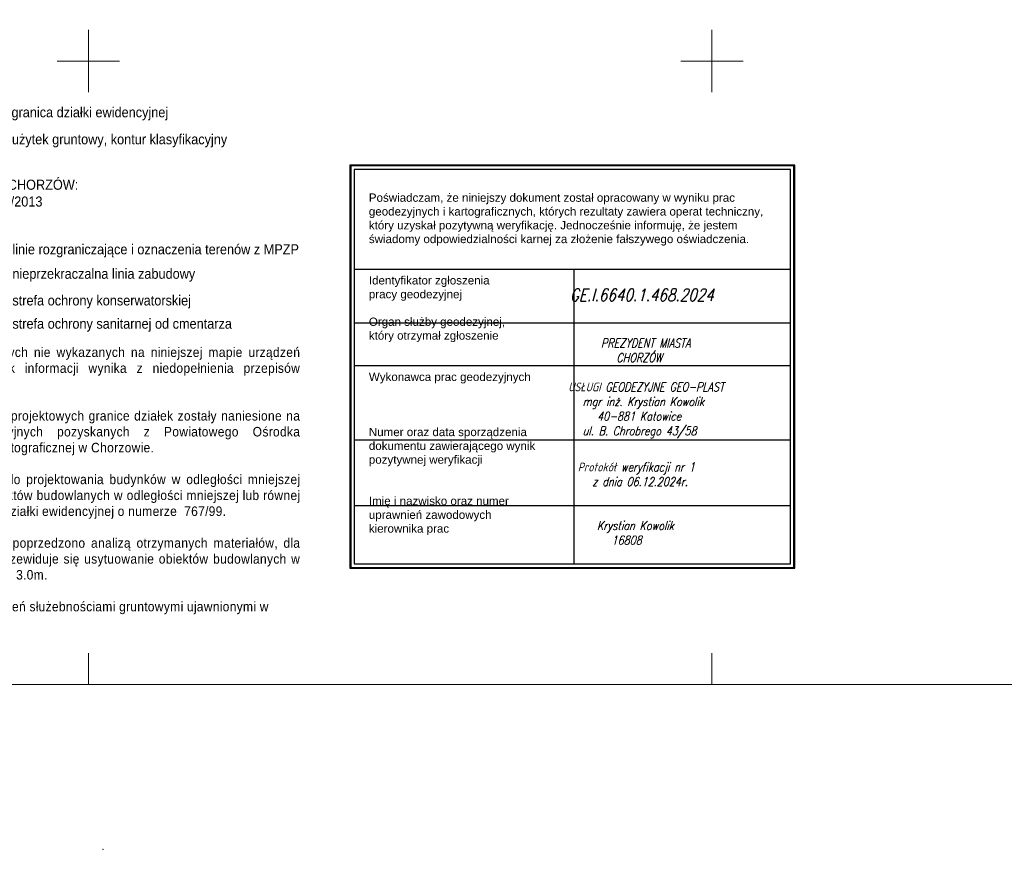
# Model space of a CAD drawing. Header units: metres. Extents: x 6567444 to 13135881, y 5574237 to 11149086.
# Tile 3 of 191: x 6567844 to 6567923, y 5574237 to 5574303. Entities that reach past the tile are written whole.
import ezdxf
from ezdxf.enums import TextEntityAlignment as Align

# ---------------------------------------------------------------- set-up
doc = ezdxf.new("R2010")
doc.units = ezdxf.units.M
doc.set_wipeout_variables(frame=1)
doc.linetypes.add('4 2', pattern=[6, 4, -2])
doc.linetypes.add('EGBK02', pattern=[4, 1.5, -0.5, 1.5, -0.5])
for name, color, linetype, lineweight in [('00_Klauzula_2020', 7, 'Continuous', 20), ('0_OPIS_MAPA', 7, 'Continuous', 20), ('EGB_DzialkaEwidencyjna', 7, 'Continuous', 18), ('MP_LINIE_REGULAC', 135, 'Continuous', 40), ('PARRA', 7, 'Continuous', 13), ('PARSI', 7, 'Continuous', 20), ('Powiaty', 7, 'Continuous', 0), ('Wymiarowanie', 7, 'Continuous', 20)]:
    doc.layers.add(name, color=color, linetype=linetype, lineweight=lineweight)
doc.layers.add('Kontury klasyfikacyjne', color=7, linetype='Continuous', lineweight=0, true_color=0x24bc24)
doc.layers.add('LINIE_KANAL', color=7, linetype='Continuous')
doc.styles.add('BDOT', font='arial.ttf', dxfattribs={"width": 0.9})
doc.styles.get("Standard").update_dxf_attribs({"font": 'arial.ttf'})
doc.linetypes.add('MPNLZ', pattern='A,6,-2,[35,msgB.shx,S=0.016,R=0,X=-1,Y=0],6', length=14)
doc.linetypes.add('MPSTO', pattern='A,5,[38,msgB.shx,S=0.1,R=180,X=0,Y=0],5', length=10)

# ---------------------------------------------------------------- blocks, each defined once
blk = doc.blocks.new('L_0_02_1')
at = {"color": 0}
blk.add_point((0, 0), dxfattribs=at)
blk = doc.blocks.new('L_0_02_2')
at = {"color": 0}
blk.add_point((0, 0), dxfattribs=at)
blk = doc.blocks.new('mzsk_3')
at = {"layer": 'PARSI', "color": 0}
for p, q in [((-5, 0), (5, 0)), ((0, -5), (0, 0))]:
    blk.add_line(p, q, dxfattribs=at)
blk = doc.blocks.new('mzsk')
at = {"layer": 'PARSI', "color": 0}
for p, q in [((0, -5), (0, 5)), ((5, 0), (-5, 0))]:
    blk.add_line(p, q, dxfattribs=at)
blk = doc.blocks.new('OPIS_2')
at = {"layer": 'EGB_DzialkaEwidencyjna', "color": 18, "linetype": 'Continuous', "lineweight": 25, "true_color": 0x000000}
blk.add_lwpolyline([(6522644.084, 5591488.507), (6522656.807, 5591488.514)], dxfattribs=at)
at = {"layer": 'Kontury klasyfikacyjne', "color": 82, "linetype": 'EGBK02', "lineweight": 25, "ltscale": 2, "true_color": 0x24bc24}
blk.add_lwpolyline([(6522644.125, 5591486.102), (6522656.849, 5591486.108)], dxfattribs=at)
at = {"layer": 'MP_LINIE_REGULAC', "lineweight": 40}
blk.add_lwpolyline([(6522644.338, 5591476.406), (6522657.088, 5591476.413)], dxfattribs=at)
at = {"layer": 'MP_LINIE_REGULAC', "linetype": 'MPNLZ', "flags": 128}
blk.add_lwpolyline([(6522644.338, 5591474.23), (6522657.088, 5591474.237)], dxfattribs=at)
at = {"layer": 'MP_LINIE_REGULAC', "linetype": '4 2', "lineweight": 40}
for points in [[(6522644.338, 5591472.003), (6522657.088, 5591472.01)], [(6522644.338, 5591469.93), (6522657.088, 5591469.936)]]:
    blk.add_lwpolyline(points, dxfattribs=at)
at = {"layer": 'MP_LINIE_REGULAC', "linetype": 'MPSTO', "flags": 128}
blk.add_lwpolyline([(6522644.338, 5591472.003), (6522657.088, 5591472.01)], dxfattribs=at)
at = {"layer": '0_OPIS_MAPA', "style": 'BDOT', "width": 0.9}
for s, p in [('OZNACZENIA', (6522639.972, 5591492.379)), ('granica działki ewidencyjnej', (6522658.543, 5591488.41)), ('użytek gruntowy, kontur klasyfikacyjny', (6522658.584, 5591486.004)), ('                        linie rozgraniczające i oznaczenia terenów z MPZP', (6522651.081, 5591476.196)), ('                        nieprzekraczalna linia zabudowy', (6522651.081, 5591474.02)), ('                        strefa ochrony konserwatorskiej', (6522651.081, 5591471.642)), ('                        strefa ochrony konserwatorskiej', (6522651.081, 5591471.642)), ('                        strefa ochrony sanitarnej od cmentarza', (6522651.081, 5591469.568))]:
    blk.add_text(s, height=0.9, dxfattribs=at).set_placement(p)
at = {"layer": '0_OPIS_MAPA', "insert": (6522644.257, 5591482.853), "char_height": 0.9, "width": 39.8475, "attachment_point": 1, "style": 'BDOT'}
blk.add_mtext('UCHWAŁY RADY MIASTA CHORZÓW:\\PNR XXII/430/2024, XXX/521/2013', dxfattribs=at)
at = {"layer": 'MP_LINIE_REGULAC', "width": 0.75}
blk.add_text('51KD 1/2', height=1, dxfattribs=at).set_placement((6522650.339, 5591477.475), align=Align.MIDDLE)
blk = doc.blocks.new('opis2')
at = {"xscale": 1.2, "yscale": 1.2, "zscale": 1.2}
blk.add_blockref('OPIS_2', (-1266143.66, -1058587.24), dxfattribs=at)
at = {"layer": 'Powiaty', "insert": (6561027.86, 5651174.24), "char_height": 1.02, "width": 49.4587, "attachment_point": 1, "style": 'BDOT'}
blk.add_mtext('\\pxqj;{\\T1.05;\\A1;Nie wyklucza się istnienia innych nie wykazanych na niniejszej mapie urządzeń podziemnych, o których brak informacji wynika z niedopełnienia przepisów zgłoszenia do inwentaryzacji. \\P\\PWykazane na mapie do celów projektowych granice działek zostały naniesione na podstawie danych ewidencyjnych pozyskanych z Powiatowego Ośrodka Dokumentacji  Geodezyjno-Kartograficznej w Chorzowie. \\P\\PNiniejsza mapa może służyć do projektowania budynków w odległości mniejszej lub równej 4m lub  innych obiektów budowlanych w odległości mniejszej lub równej 3m od granicy przedmiotowej działki ewidencyjnej o numerze  767/99.\\P\\H1.000001x;\\PSporządzenie niniejszej mapy poprzedzono analizą otrzymanych materiałów, dla odcinków granic dla których przewiduje się usytuowanie obiektów budowlanych w odległości mniejszej  lub równej 3.0m.\\P\\P\\pq*;Odstąpiono od ustalenia obciążeń służebnościami gruntowymi ujawnionymi w księgach wieczystych.}', dxfattribs=at)
blk = doc.blocks.new('A$C30FC302C')
at = {"color": 1, "linetype": 'Continuous', "lineweight": 25}
for p, q in [((0.42, 36.08), (53.13, 36.08)), ((26.96, 36.08), (26.96, 0.42)), ((0.42, 29.59), (53.13, 29.59)), ((0.42, 24.4), (53.13, 24.4)), ((0.42, 15.43), (53.13, 15.43)), ((0.42, 7.5), (53.13, 7.5))]:
    blk.add_line(p, q, dxfattribs=at)
at = {"color": 1, "linetype": 'Continuous', "lineweight": 30}
for points in [[(-0.1, -0.1), (53.66, -0.1), (53.66, 48.64), (-0.1, 48.64)], [(0, 0), (53.56, 0), (53.56, 48.54), (0, 48.54)], [(0, 0), (53.56, 0), (53.56, 48.54), (0, 48.54)]]:
    blk.add_lwpolyline(points, close=True, dxfattribs=at)
at = {"color": 1, "linetype": 'Continuous', "lineweight": 25}
blk.add_lwpolyline([(0.42, 0.42), (53.13, 0.42), (53.13, 48.11), (0.42, 48.11)], close=True, dxfattribs=at)
at = {"linetype": 'Continuous', "lineweight": -2, "attachment_point": 1}
for s, insert, char_height, width in [('{\\C1;Poświadczam, że niniejszy dokument został opracowany w wyniku prac geodezyjnych i kartograficznych, których rezultaty zawiera operat techniczny, który uzyskał pozytywną weryfikację. Jednocześnie informuję, że jestem świadomy odpowiedzialności karnej za złożenie fałszywego oświadczenia.\\P\\P\\PIdentyfikator zgłoszenia \\Ppracy geodezyjnej\\P\\POrgan służby geodezyjnej, \\Pktóry otrzymał zgłoszenie\\P\\P\\PWykonawca prac geodezyjnych\\P \\P\\P\\PNumer oraz data sporządzenia \\Pdokumentu zawierającego wynik \\Ppozytywnej weryfikacji\\P\\P\\PImię i nazwisko oraz numer \\Puprawnień zawodowych \\Pkierownika prac}', (2.18, 45.21), 1, 48.7221), ('{\\Q15;\\W2.769;\\H0.9992x;\\C5; \\W0.8;      \\Fsimplex|c238;\\H1.412895x;GE.I.6640.1.468.2024\\P\\W9.633;\\Fromans|c238;\\H0.707903x; \\P\\W0.8;\\P\\W3.149;   \\W0.8;PREZYDENT MIASTA \\P               CHORZÓW\\P\\pxt15.943529,18.597647;\\P     USŁUGI GEODEZYJNE GEO-PLAST\\P\\pt0;        mgr inż. Krystian Kowolik\\P           40-881 Katowice\\P        ul. B. Chrobrego 43/58\\P\\H0.471x;\\P\\H2.123x;   \\P       Protokół weryfikacji nr 1   \\P          z dnia 06.12.2024r.\\P\\P\\P           Krystian Kowolik\\P              16808}', (23.36, 33.7), 1.0625, 29.0924)]:
    blk.add_mtext(s, dxfattribs=dict(at, insert=insert, char_height=char_height, width=width))
blk = doc.blocks.new('KLAU_POW')
at = {"linetype": 'Continuous', "lineweight": -2}
blk.add_wipeout([(6567402.676, 5570310.794), (6567402.676, 5570347.347), (6567442.992, 5570347.347), (6567442.992, 5570310.794)], dxfattribs=at).dxf.layer = 'LINIE_KANAL'
at = {"layer": '00_Klauzula_2020', "linetype": 'Continuous', "lineweight": -2, "xscale": 0.75, "yscale": 0.75, "zscale": 0.75}
blk.add_blockref('A$C30FC302C', (6567402.751, 5570310.869), dxfattribs=at)
blk = doc.blocks.new('_MDCP')
at = {"layer": 'PARRA'}
blk.add_lwpolyline([(6567600, 5574250), (6567600, 5574500), (6568000, 5574500), (6568000, 5574250)], close=True, dxfattribs=at)
at = {"layer": 'EGB_DzialkaEwidencyjna', "linetype": 'Continuous', "xscale": 0.5, "yscale": 0.5, "zscale": 0.5}
for name, rotation in [('L_0_02_1', 275.01), ('L_0_02_2', 94.37), ('L_0_02_2', 275.01), ('L_0_02_1', 94.37)]:
    blk.add_blockref(name, (6567851.16, 5574236.77), dxfattribs=dict(at, rotation=rotation))
at = {"layer": 'PARSI', "xscale": 0.5, "yscale": 0.5, "zscale": 0.5}
for name, p, rotation in [('mzsk', (6567850, 5574300), 1.16962990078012e-09), ('mzsk', (6567900, 5574300), 1.16962990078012e-09), ('mzsk_3', (6567850, 5574250), 180.0000000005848), ('mzsk_3', (6567900, 5574250), 180.0000000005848)]:
    blk.add_blockref(name, p, dxfattribs=dict(at, rotation=rotation))
at = {"layer": 'Powiaty', "xscale": 0.75, "yscale": 0.75, "zscale": 0.75}
blk.add_blockref('opis2', (1647058.887, 1335896.348), dxfattribs=at)
at = {"layer": 'Wymiarowanie', "linetype": 'Continuous', "lineweight": -2, "xscale": 0.8845200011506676, "yscale": 0.884519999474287, "zscale": 0.88452}
blk.add_blockref('KLAU_POW', (758871.952, 647208.017), dxfattribs=at)
blk = doc.blocks.new('GE.I.6640.1.468.2024_MDCP_dodatkowe pomiary_12.03.2026')
at = {"layer": 'PARRA'}
blk.add_lwpolyline([(6567600, 5574250), (6567600, 5574500), (6568000, 5574500), (6568000, 5574250)], close=True, dxfattribs=at)
at = {"layer": 'EGB_DzialkaEwidencyjna', "linetype": 'Continuous', "xscale": 0.5, "yscale": 0.5, "zscale": 0.5}
for name, rotation in [('L_0_02_1', 275.01), ('L_0_02_2', 94.37), ('L_0_02_2', 275.01), ('L_0_02_1', 94.37)]:
    blk.add_blockref(name, (6567851.16, 5574236.77), dxfattribs=dict(at, rotation=rotation))
at = {"layer": 'PARSI', "xscale": 0.5, "yscale": 0.5, "zscale": 0.5}
for name, p, rotation in [('mzsk', (6567850, 5574300), 1.16962990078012e-09), ('mzsk', (6567900, 5574300), 1.16962990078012e-09), ('mzsk_3', (6567850, 5574250), 180.0000000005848), ('mzsk_3', (6567900, 5574250), 180.0000000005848)]:
    blk.add_blockref(name, p, dxfattribs=dict(at, rotation=rotation))
at = {"layer": 'Powiaty', "xscale": 0.75, "yscale": 0.75, "zscale": 0.75}
blk.add_blockref('opis2', (1647058.887, 1335896.348), dxfattribs=at)
at = {"layer": 'Wymiarowanie', "linetype": 'Continuous', "lineweight": -2, "xscale": 0.8845200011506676, "yscale": 0.884519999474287, "zscale": 0.88452}
blk.add_blockref('KLAU_POW', (758871.952, 647208.017), dxfattribs=at)

msp = doc.modelspace()

# ---------------------------------------------------------------- block references
at = {"layer": 'Defpoints'}
msp.add_blockref('GE.I.6640.1.468.2024_MDCP_dodatkowe pomiary_12.03.2026', (0, 0), dxfattribs=at)

# ---------------------------------------------------------------- next in the draw order: block references
msp.add_blockref('_MDCP', (0, 0))

doc.saveas('drawing.dxf')
